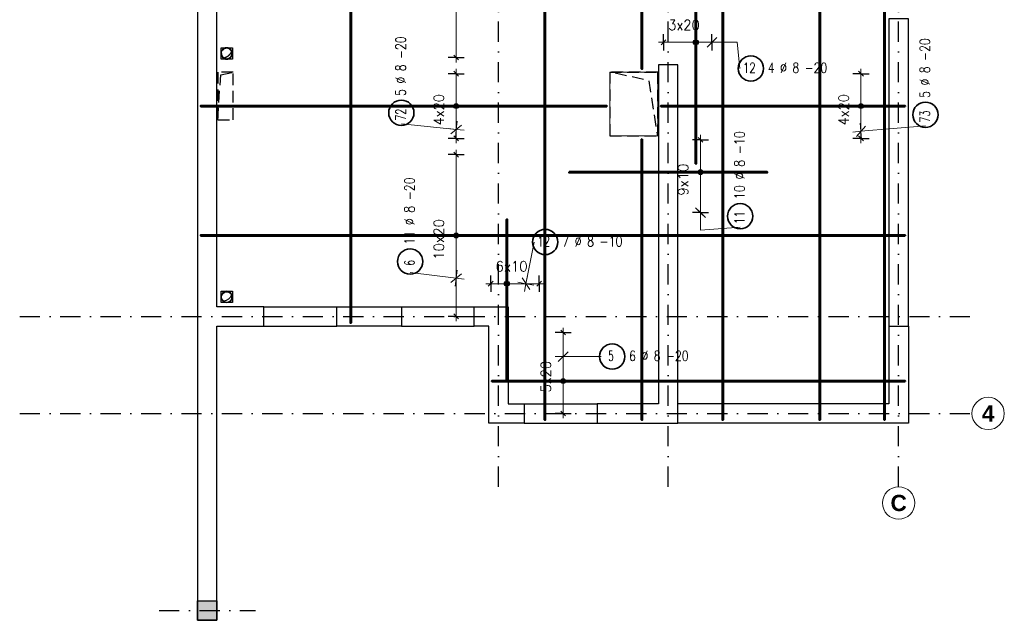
# Model space of a CAD drawing. Header units: millimetres. Extents: x -59549 to 24928, y -40343 to 39139.
# Tile 26 of 27: x 12752 to 24928, y 22534 to 29958. Entities that reach past the tile are written whole.
import ezdxf
from ezdxf.enums import TextEntityAlignment as Align

# ---------------------------------------------------------------- set-up
doc = ezdxf.new("R2010")
doc.units = ezdxf.units.MM
doc.header["$MEASUREMENT"] = 0
doc.set_wipeout_variables(frame=1)
for name, pattern in [('DASHDOT', [25.4, 12.7, -6.35, 0, -6.35]), ('DASHDOTX2', [2, 1, -0.5, 0, -0.5]), ('Hidden', [7.14375, 4.7625, -2.38125])]:
    doc.linetypes.add(name, pattern=pattern)
for name, color, linetype in [('k-nadproża', 4, 'Hidden'), ('k-osie', 1, 'DASHDOT'), ('k-stropy', 4, 'Hidden'), ('k-słupy', 2, 'Continuous'), ('k-ściany', 2, 'Continuous')]:
    doc.layers.add(name, color=color, linetype=linetype)
doc.layers.add('Ogólne', color=7, linetype='Continuous', lineweight=25)
doc.styles.add('ROMANS', font='romans__.ttf')
doc.styles.add('STYL_AUTOMATYCZNY_1', font='arialbd.ttf')

# ---------------------------------------------------------------- blocks, each defined once
blk = doc.blocks.new('KRESKOWANIE_1')
at = {"layer": 'Ogólne', "color": 7, "linetype": 'Continuous', "lineweight": 18, "transparency": 33554687}
for p, q in [((19.114, 27.21), (19.012, 26.695)), ((19.012, 26.695), (19.032, 26.793)), ((19.012, 26.695), (18.914, 26.715)), ((18.965, 26.766), (19.059, 26.624)), ((19.012, 26.695), (18.993, 26.597)), ((19.012, 26.695), (19.11, 26.676))]:
    blk.add_line(p, q, dxfattribs=at)
blk = doc.blocks.new('KRESKOWANIE_93')
at = {"layer": 'Ogólne', "color": 7, "linetype": 'Continuous', "lineweight": 18, "transparency": 33554687}
for p, q in [((19.533, 25.854), (19.413, 25.734)), ((19.473, 25.794), (19.473, 25.894)), ((19.473, 25.794), (19.373, 25.794)), ((19.943, 25.794), (19.473, 25.794)), ((19.473, 25.794), (19.573, 25.794)), ((19.473, 25.794), (19.473, 25.694))]:
    blk.add_line(p, q, dxfattribs=at)
blk = doc.blocks.new('KRESKOWANIE_97')
at = {"layer": 'Ogólne', "color": 7, "linetype": 'Continuous', "lineweight": 18, "transparency": 33554687}
for p, q in [((17.472, 28.671), (18.15, 28.603)), ((18.084, 28.549), (18.216, 28.656)), ((18.15, 28.603), (18.16, 28.702)), ((18.15, 28.603), (18.05, 28.613)), ((18.15, 28.603), (18.14, 28.503)), ((18.15, 28.603), (18.249, 28.593))]:
    blk.add_line(p, q, dxfattribs=at)
blk = doc.blocks.new('KRESKOWANIE_98')
at = {"layer": 'Ogólne', "color": 7, "linetype": 'Continuous', "lineweight": 18, "transparency": 33554687}
for p, q in [((17.58, 26.832), (18.15, 26.763)), ((18.083, 26.711), (18.217, 26.816)), ((18.15, 26.763), (18.162, 26.863)), ((18.15, 26.763), (18.051, 26.775)), ((18.15, 26.763), (18.138, 26.664)), ((18.15, 26.763), (18.249, 26.752))]:
    blk.add_line(p, q, dxfattribs=at)
blk = doc.blocks.new('KRESKOWANIE_99')
at = {"layer": 'Ogólne', "color": 7, "linetype": 'Continuous', "lineweight": 18, "transparency": 33554687}
for p, q in [((23.21, 28.644), (23.101, 28.514)), ((23.156, 28.579), (23.147, 28.678)), ((23.953, 28.647), (23.156, 28.579)), ((23.156, 28.579), (23.056, 28.57)), ((23.156, 28.579), (23.255, 28.587)), ((23.156, 28.579), (23.164, 28.479))]:
    blk.add_line(p, q, dxfattribs=at)
blk = doc.blocks.new('KRESKOWANIE_105')
at = {"layer": 'Ogólne', "color": 7, "linetype": 'Continuous', "lineweight": 18, "transparency": 33554687}
for p, q in [((21.171, 27.573), (21.171, 27.673)), ((21.171, 27.573), (21.071, 27.573)), ((21.231, 27.513), (21.111, 27.633)), ((21.171, 27.573), (21.171, 27.473)), ((21.171, 27.573), (21.271, 27.573))]:
    blk.add_line(p, q, dxfattribs=at)
blk.add_lwpolyline([(21.662, 27.392), (21.171, 27.358), (21.171, 27.573)], dxfattribs=at)
blk = doc.blocks.new('KRESKOWANIE_108')
at = {"layer": 'Ogólne', "color": 7, "linetype": 'Continuous', "lineweight": 18, "transparency": 33554687}
for p, q in [((21.373, 29.739), (21.253, 29.619)), ((21.313, 29.679), (21.313, 29.779)), ((21.313, 29.679), (21.213, 29.679)), ((21.313, 29.679), (21.413, 29.679)), ((21.313, 29.679), (21.313, 29.579))]:
    blk.add_line(p, q, dxfattribs=at)
blk.add_lwpolyline([(21.658, 29.355), (21.624, 29.679), (21.313, 29.679)], dxfattribs=at)

msp = doc.modelspace()

# ---------------------------------------------------------------- hatches: boundary and pattern name
at = {"layer": 'k-słupy'}
msp.add_hatch(color=256, dxfattribs=at).paths.add_polyline_path([(15191.73, 22533.69), (14951.73, 22533.69), (14951.73, 22773.69), (15191.73, 22773.69)])
at = {"layer": 'Ogólne', "linetype": 'Continuous', "lineweight": 25, "transparency": 33554687}
for points in [[(21087.09, 29663.93), (21087.09, 29693.93), (21082.89, 29678.93)], [(21087.09, 29693.93), (21097.89, 29653.13), (21097.89, 29704.73)], [(21087.09, 29693.93), (21087.09, 29663.93), (21097.89, 29653.13)], [(21097.89, 29704.73), (21112.89, 29648.93), (21112.89, 29708.93)], [(21097.89, 29704.73), (21097.89, 29653.13), (21112.89, 29648.93)], [(21112.89, 29708.93), (21112.89, 29648.93), (21127.89, 29653.13)], [(21112.89, 29708.93), (21127.89, 29653.13), (21127.89, 29704.73)], [(21127.89, 29704.73), (21127.89, 29653.13), (21138.69, 29663.93)], [(21127.89, 29704.73), (21138.69, 29663.93), (21138.69, 29693.93)], [(21138.69, 29693.93), (21138.69, 29663.93), (21142.89, 29678.93)], [(18119.87, 28890.82), (18179.86, 28890.82), (18175.66, 28905.82)], [(18119.87, 28890.82), (18175.66, 28905.82), (18124.07, 28905.82)], [(18124.07, 28875.82), (18179.86, 28890.82), (18119.87, 28890.82)], [(18124.07, 28905.82), (18175.66, 28905.82), (18164.86, 28916.62)], [(18124.07, 28905.82), (18164.86, 28916.62), (18134.87, 28916.62)], [(18124.07, 28875.82), (18175.66, 28875.82), (18179.86, 28890.82)], [(18134.87, 28865.02), (18175.66, 28875.82), (18124.07, 28875.82)], [(18134.87, 28916.62), (18164.86, 28916.62), (18149.87, 28920.82)], [(18134.87, 28865.02), (18164.86, 28865.02), (18175.66, 28875.82)], [(18164.86, 28865.02), (18134.87, 28865.02), (18149.87, 28860.82)], [(23125.54, 28890.82), (23185.54, 28890.82), (23181.34, 28905.82)], [(23125.54, 28890.82), (23181.34, 28905.82), (23129.74, 28905.82)], [(23129.74, 28875.82), (23185.54, 28890.82), (23125.54, 28890.82)], [(23129.74, 28905.82), (23181.34, 28905.82), (23170.54, 28916.62)], [(23129.74, 28905.82), (23170.54, 28916.62), (23140.54, 28916.62)], [(23129.74, 28875.82), (23181.34, 28875.82), (23185.54, 28890.82)], [(23140.54, 28865.02), (23181.34, 28875.82), (23129.74, 28875.82)], [(23140.54, 28916.62), (23170.54, 28916.62), (23155.54, 28920.82)], [(23140.54, 28865.02), (23170.54, 28865.02), (23181.34, 28875.82)], [(23170.54, 28865.02), (23140.54, 28865.02), (23155.54, 28860.82)], [(21141.31, 28073.33), (21201.31, 28073.33), (21197.11, 28088.33)], [(21141.31, 28073.33), (21197.11, 28088.33), (21145.51, 28088.33)], [(21145.51, 28058.33), (21201.31, 28073.33), (21141.31, 28073.33)], [(21145.51, 28088.33), (21197.11, 28088.33), (21186.31, 28099.13)], [(21145.51, 28088.33), (21186.31, 28099.13), (21156.31, 28099.13)], [(21145.51, 28058.33), (21197.11, 28058.33), (21201.31, 28073.33)], [(21156.31, 28047.53), (21197.11, 28058.33), (21145.51, 28058.33)], [(21156.31, 28099.13), (21186.31, 28099.13), (21171.31, 28103.33)], [(21156.31, 28047.53), (21186.31, 28047.53), (21197.11, 28058.33)], [(21186.31, 28047.53), (21156.31, 28047.53), (21171.31, 28043.33)], [(18119.87, 27290.82), (18179.86, 27290.82), (18175.66, 27305.82)], [(18119.87, 27290.82), (18175.66, 27305.82), (18124.07, 27305.82)], [(18124.07, 27275.82), (18179.86, 27290.82), (18119.87, 27290.82)], [(18124.07, 27305.82), (18175.66, 27305.82), (18164.86, 27316.62)], [(18124.07, 27305.82), (18164.86, 27316.62), (18134.87, 27316.62)], [(18124.07, 27275.82), (18175.66, 27275.82), (18179.86, 27290.82)], [(18134.87, 27265.02), (18175.66, 27275.82), (18124.07, 27275.82)], [(18134.87, 27316.62), (18164.86, 27316.62), (18149.87, 27320.82)], [(18134.87, 27265.02), (18164.86, 27265.02), (18175.66, 27275.82)], [(18164.86, 27265.02), (18134.87, 27265.02), (18149.87, 27260.82)], [(18750.93, 26680.03), (18750.93, 26710.03), (18746.73, 26695.03)], [(18750.93, 26710.03), (18761.73, 26669.23), (18761.73, 26720.83)], [(18750.93, 26710.03), (18750.93, 26680.03), (18761.73, 26669.23)], [(18761.73, 26720.83), (18776.73, 26665.03), (18776.73, 26725.03)], [(18761.73, 26720.83), (18761.73, 26669.23), (18776.73, 26665.03)], [(18776.73, 26725.03), (18776.73, 26665.03), (18791.73, 26669.23)], [(18776.73, 26725.03), (18791.73, 26669.23), (18791.73, 26720.83)], [(18791.73, 26720.83), (18791.73, 26669.23), (18802.53, 26680.03)], [(18791.73, 26720.83), (18802.53, 26680.03), (18802.53, 26710.03)], [(18802.53, 26710.03), (18802.53, 26680.03), (18806.73, 26695.03)], [(19443.02, 25490.82), (19503.02, 25490.82), (19498.82, 25505.82)], [(19443.02, 25490.82), (19498.82, 25505.82), (19447.22, 25505.82)], [(19447.22, 25475.82), (19503.02, 25490.82), (19443.02, 25490.82)], [(19447.22, 25505.82), (19498.82, 25505.82), (19488.02, 25516.62)], [(19447.22, 25505.82), (19488.02, 25516.62), (19458.02, 25516.62)], [(19447.22, 25475.82), (19498.82, 25475.82), (19503.02, 25490.82)], [(19458.02, 25465.02), (19498.82, 25475.82), (19447.22, 25475.82)], [(19458.02, 25516.62), (19488.02, 25516.62), (19473.02, 25520.82)], [(19458.02, 25465.02), (19488.02, 25465.02), (19498.82, 25475.82)], [(19488.02, 25465.02), (19458.02, 25465.02), (19473.02, 25460.82)]]:
    msp.add_hatch(color=7, dxfattribs=at).paths.add_polyline_path(points)

# ---------------------------------------------------------------- linework, layer by layer
at = {"layer": 'k-nadproża', "linetype": 'Continuous', "ltscale": 30}
for p, q in [((15771.73, 26410.82), (16671.73, 26410.82)), ((17471.73, 26410.82), (18371.73, 26410.82)), ((15771.73, 26170.82), (16671.73, 26170.82)), ((17471.73, 26170.82), (18371.73, 26170.82)), ((18991.73, 25210.82), (19891.73, 25210.82)), ((18991.73, 24970.82), (19891.73, 24970.82))]:
    msp.add_line(p, q, dxfattribs=at)
for points in [[(23741.73, 26170.82), (23741.73, 24970.82), (20891.73, 24970.82)], [(23501.73, 26170.82), (23501.73, 25210.82), (20891.73, 25210.82)]]:
    msp.add_lwpolyline(points, dxfattribs=at)
at = {"layer": 'k-osie', "linetype": 'DASHDOTX2', "ltscale": 250}
for p, q in [((18671.73, 24184.17), (18671.73, 38410.82)), ((20771.73, 24184.17), (20771.73, 38410.82)), ((23621.73, 24184.17), (23621.73, 38410.82)), ((12751.73, 26290.82), (24528.38, 26290.82)), ((12751.73, 25090.82), (24528.38, 25090.82)), ((14475.92, 22653.69), (15667.54, 22653.69))]:
    msp.add_line(p, q, dxfattribs=at)
at = {"layer": 'k-osie', "color": 3, "linetype": 'Continuous', "lineweight": 13}
for centre in [(24728.38, 25090.82), (23621.73, 23984.17)]:
    msp.add_circle(centre, 200, dxfattribs=at)
at = {"layer": 'k-stropy', "color": 1, "linetype": 'Hidden', "ltscale": 30}
for points in [[(15391.73, 29310.82), (15201.73, 29310.82), (15201.73, 28720.82), (15237.37, 29275.69)], [(15201.73, 28720.82), (15391.73, 28720.82), (15391.73, 29310.82), (15201.73, 29310.82)], [(20051.73, 28520.82), (20641.73, 28520.82), (20641.73, 29310.82), (20051.73, 29310.82)]]:
    msp.add_lwpolyline(points, close=True, dxfattribs=at)
at = {"layer": 'k-stropy', "color": 1, "linetype": 'Hidden', "ltscale": 30, "flags": 128}
msp.add_lwpolyline([(20051.73, 29310.82), (20641.73, 29310.82), (20641.73, 28520.82), (20534.87, 29205.49)], close=True, dxfattribs=at)
at = {"layer": 'k-słupy'}
msp.add_lwpolyline([(15191.73, 22533.69), (14951.73, 22533.69), (14951.73, 22773.69), (15191.73, 22773.69)], close=True, dxfattribs=at)
at = {"layer": 'k-ściany'}
for points in [[(15191.73, 26410.82), (15191.73, 35970.82), (16751.73, 35970.82), (16751.73, 36210.82), (14951.73, 36210.82), (14951.73, 22533.69), (15191.73, 22533.69), (15191.73, 26170.82), (15771.73, 26170.82), (15771.73, 26410.82), (15191.73, 26410.82)], [(23741.73, 26170.82), (23741.73, 29970.82), (23501.73, 29970.82), (23501.73, 26170.82), (23741.73, 26170.82)], [(19891.73, 24970.82), (20891.73, 24970.82), (20891.73, 29400.82), (20651.73, 29400.82), (20651.73, 25210.82), (19891.73, 25210.82), (19891.73, 24970.82)], [(18371.73, 26410.82), (18791.73, 26410.82), (18791.73, 25210.82), (18991.73, 25210.82), (18991.73, 24970.82), (18551.73, 24970.82), (18551.73, 26170.82), (18371.73, 26170.82), (18371.73, 26410.82)]]:
    msp.add_lwpolyline(points, dxfattribs=at)
msp.add_lwpolyline([(16671.73, 26410.82), (17471.73, 26410.82), (17471.73, 26170.82), (16671.73, 26170.82)], close=True, dxfattribs=at)
at = {"layer": 'Ogólne', "color": 7, "linetype": 'Continuous', "lineweight": 18, "transparency": 33554687}
for p, q in [((18149.87, 29490.82), (18149.87, 30090.82)), ((20712.89, 29678.93), (20652.89, 29678.93)), ((20712.89, 29678.93), (21112.89, 29678.93)), ((21112.89, 29678.93), (21312.89, 29678.93)), ((21312.89, 29678.93), (21372.89, 29678.93)), ((18149.87, 29490.82), (18149.87, 29430.82)), ((18149.87, 29290.82), (18149.87, 29350.82)), ((23155.54, 29290.82), (23155.54, 29350.82)), ((18149.87, 28890.82), (18149.87, 29290.82)), ((23155.54, 28890.82), (23155.54, 29290.82)), ((18149.87, 28490.82), (18149.87, 28890.82)), ((23155.54, 28490.82), (23155.54, 28890.82)), ((21171.31, 28473.33), (21171.31, 28533.33)), ((18149.87, 28490.82), (18149.87, 28430.82)), ((21171.31, 28073.33), (21171.31, 28473.33)), ((23155.54, 28490.82), (23155.54, 28430.82)), ((18149.87, 28290.82), (18149.87, 28350.82)), ((18149.87, 27290.82), (18149.87, 28290.82)), ((21171.31, 27573.33), (21171.31, 28073.33)), ((21171.31, 27573.33), (21171.31, 27513.33)), ((18149.87, 26290.82), (18149.87, 27290.82)), ((18576.73, 26695.03), (18516.73, 26695.03)), ((18576.73, 26695.03), (18776.73, 26695.03)), ((18776.73, 26695.03), (19176.73, 26695.03)), ((19176.73, 26695.03), (19236.73, 26695.03)), ((18149.87, 26290.82), (18149.87, 26230.82)), ((19473.02, 26090.82), (19473.02, 26150.82)), ((19473.02, 25490.82), (19473.02, 26090.82)), ((19473.02, 25090.82), (19473.02, 25490.82)), ((19473.02, 25090.82), (19473.02, 25030.82))]:
    msp.add_line(p, q, dxfattribs=at)
at = {"layer": 'Ogólne', "color": 7, "linetype": 'Continuous', "lineweight": 25, "transparency": 33554687}
for p, q in [((20712.89, 29678.93), (20712.89, 29778.93)), ((21112.89, 29678.93), (21112.89, 29778.93)), ((21312.89, 29678.93), (21312.89, 29778.93)), ((20682.89, 29648.93), (20742.89, 29708.93)), ((20712.89, 29678.93), (20712.89, 29578.93)), ((21112.89, 29678.93), (21112.89, 29578.93)), ((21282.89, 29648.93), (21342.89, 29708.93)), ((21312.89, 29678.93), (21312.89, 29578.93)), ((18149.87, 29490.82), (18049.87, 29490.82)), ((18179.86, 29460.82), (18119.87, 29520.82)), ((18149.87, 29490.82), (18249.86, 29490.82)), ((18149.87, 29290.82), (18049.87, 29290.82)), ((18179.86, 29260.82), (18119.87, 29320.82)), ((18149.87, 29290.82), (18249.86, 29290.82)), ((23155.54, 29290.82), (23055.54, 29290.82)), ((23185.54, 29260.82), (23125.54, 29320.82)), ((23155.54, 29290.82), (23255.54, 29290.82)), ((18149.87, 28890.82), (18049.87, 28890.82)), ((18149.87, 28890.82), (18249.86, 28890.82)), ((23155.54, 28890.82), (23055.54, 28890.82)), ((23155.54, 28890.82), (23255.54, 28890.82)), ((18179.86, 28460.82), (18119.87, 28520.82)), ((21201.31, 28443.33), (21141.31, 28503.33)), ((23185.54, 28460.82), (23125.54, 28520.82)), ((18149.87, 28490.82), (18049.87, 28490.82)), ((18149.87, 28490.82), (18249.86, 28490.82)), ((21171.31, 28473.33), (21071.31, 28473.33)), ((21171.31, 28473.33), (21271.31, 28473.33)), ((23155.54, 28490.82), (23055.54, 28490.82)), ((23155.54, 28490.82), (23255.54, 28490.82)), ((18149.87, 28290.82), (18049.87, 28290.82)), ((18179.86, 28260.82), (18119.87, 28320.82)), ((18149.87, 28290.82), (18249.86, 28290.82)), ((21171.31, 28073.33), (21071.31, 28073.33)), ((21171.31, 28073.33), (21271.31, 28073.33)), ((21171.31, 27573.33), (21071.31, 27573.33)), ((21201.31, 27543.33), (21141.31, 27603.33)), ((21171.31, 27573.33), (21271.31, 27573.33)), ((18149.87, 27290.82), (18049.87, 27290.82)), ((18149.87, 27290.82), (18249.86, 27290.82)), ((18576.73, 26695.03), (18576.73, 26795.03)), ((18776.73, 26695.03), (18776.73, 26795.03)), ((19176.73, 26695.03), (19176.73, 26795.03)), ((18546.73, 26665.03), (18606.73, 26725.03)), ((18576.73, 26695.03), (18576.73, 26595.03)), ((18776.73, 26695.03), (18776.73, 26595.03)), ((19146.73, 26665.03), (19206.73, 26725.03)), ((19176.73, 26695.03), (19176.73, 26595.03)), ((18179.86, 26260.82), (18119.87, 26320.82)), ((18149.87, 26290.82), (18049.87, 26290.82)), ((18149.87, 26290.82), (18249.86, 26290.82)), ((19473.02, 26090.82), (19373.02, 26090.82)), ((19503.02, 26060.82), (19443.02, 26120.82)), ((19473.02, 26090.82), (19573.02, 26090.82)), ((19473.02, 25490.82), (19373.02, 25490.82)), ((19473.02, 25490.82), (19573.02, 25490.82)), ((19473.02, 25090.82), (19373.02, 25090.82)), ((19503.02, 25060.82), (19443.02, 25120.82)), ((19473.02, 25090.82), (19573.02, 25090.82))]:
    msp.add_line(p, q, dxfattribs=at)
at = {"layer": 'Ogólne', "color": 5, "linetype": 'Continuous', "lineweight": 50, "transparency": 33554687}
for points in [[(16850.73, 36170.82), (16850.73, 26210.82), (16842.73, 26210.82), (16842.73, 36170.82), (16850.73, 36170.82)], [(19250.73, 36170.82), (19250.73, 25010.82), (19242.73, 25010.82), (19242.73, 36170.82), (19250.73, 36170.82)], [(20450.73, 36170.82), (20450.73, 29350.82), (20442.73, 29350.82), (20442.73, 36170.82), (20450.73, 36170.82)], [(21450.73, 36170.82), (21450.73, 25010.82), (21442.73, 25010.82), (21442.73, 36170.82), (21450.73, 36170.82)], [(23450.73, 36170.82), (23450.73, 25010.82), (23442.73, 25010.82), (23442.73, 36170.82), (23450.73, 36170.82)], [(22650.73, 30904.82), (22650.73, 25010.82), (22642.73, 25010.82), (22642.73, 30904.82), (22650.73, 30904.82)], [(21108.89, 28175.82), (21108.89, 30165.82), (21116.89, 30165.82), (21116.89, 28175.82), (21108.89, 28175.82)], [(20011.73, 28886.82), (14991.73, 28886.82), (14991.73, 28894.82), (20011.73, 28894.82), (20011.73, 28886.82)], [(23701.73, 28886.82), (20681.73, 28886.82), (20681.73, 28894.82), (23701.73, 28894.82), (23701.73, 28886.82)], [(20450.73, 28480.82), (20450.73, 25010.82), (20442.73, 25010.82), (20442.73, 28480.82), (20450.73, 28480.82)], [(19546.73, 28077.33), (21996.73, 28077.33), (21996.73, 28069.33), (19546.73, 28069.33), (19546.73, 28077.33)], [(18772.73, 25498.97), (18772.73, 27488.97), (18780.73, 27488.97), (18780.73, 25498.97), (18772.73, 25498.97)], [(23701.73, 27286.82), (14991.73, 27286.82), (14991.73, 27294.82), (23701.73, 27294.82), (23701.73, 27286.82)], [(23701.73, 25486.82), (18591.73, 25486.82), (18591.73, 25494.82), (23701.73, 25494.82), (23701.73, 25486.82)]]:
    msp.add_lwpolyline(points, dxfattribs=at)
at = {"layer": 'Ogólne', "color": 52, "linetype": 'Continuous', "lineweight": 18, "transparency": 33554687}
msp.add_lwpolyline([(20051.73, 28520.82), (20641.73, 28520.82), (20641.73, 29310.82), (20051.73, 29310.82), (20051.73, 28520.82)], dxfattribs=at)
at = {"layer": 'Ogólne', "color": 7, "linetype": 'Continuous', "lineweight": 25, "transparency": 33554687}
for centre in [(21112.89, 29678.93), (18149.87, 28890.82), (23155.54, 28890.82), (21171.31, 28073.33), (18149.87, 27290.82), (18776.73, 26695.03), (19473.02, 25490.82)]:
    msp.add_circle(centre, 30, dxfattribs=at)
at = {"layer": 'Ogólne', "color": 6, "linetype": 'Continuous', "lineweight": 35, "transparency": 33554687}
for centre in [(21794.54, 29355.2), (17471.56, 28807.32), (23953.19, 28783.59), (21661.86, 27528.78), (19250.93, 27210.16), (17580.09, 26968.21), (20079.58, 25794.22)]:
    msp.add_circle(centre, 156.25, dxfattribs=at)

# ---------------------------------------------------------------- block references
at = {"layer": 'Ogólne', "color": 7, "linetype": 'Continuous', "lineweight": 18, "transparency": 33554687, "xscale": 1000, "yscale": 1000, "zscale": 1000}
for name in ['KRESKOWANIE_108', 'KRESKOWANIE_97', 'KRESKOWANIE_99', 'KRESKOWANIE_105', 'KRESKOWANIE_1', 'KRESKOWANIE_98', 'KRESKOWANIE_93']:
    msp.add_blockref(name, (0, 0), dxfattribs=at)

# ---------------------------------------------------------------- texts
at = {"layer": 'k-osie', "color": 7, "lineweight": 13, "style": 'STYL_AUTOMATYCZNY_1'}
for tag, text, p in [('4', '3', (24728.38, 25190.82)), ('C', 'C', (23621.73, 24084.17))]:
    msp.add_attdef(tag, text=text, height=200, dxfattribs=at).set_placement(p, align=Align.TOP_CENTER)
at = {"layer": 'Ogólne', "color": 7, "linetype": 'Continuous', "lineweight": 25, "transparency": 33554687, "char_height": 125, "attachment_point": 7, "style": 'ROMANS'}
for s, insert, width in [('\\W0.94;\\fRomanS|i1|b0|c0|p0;3x20', (20773.04, 29830.59), 527.2754), ('\\W0.73;\\fRomanS|i1|b0|c0|p0;12', (21697.19, 29300.82), 240.5008), ('\\W0.79;\\fRomanS|i1|b0|c0|p0; 4 %%c 8 -20 ', (21935.47, 29300.82), 1172.1455), ('\\W0.73;\\fRomanS|i1|b0|c0|p0;12', (19153.59, 27155.79), 240.5009), ('\\W0.80;\\fRomanS|i1|b0|c0|p0; 7 %%c 8 -10 ', (19391.86, 27155.79), 1172.5585), ('\\W0.96;\\fRomanS|i1|b0|c0|p0;6x10', (18636.89, 26846.69), 528.6874), ('\\W0.62;\\fRomanS|i1|b0|c0|p0;5', (20030.91, 25739.84), 136.2293), ('\\W0.79;\\fRomanS|i1|b0|c0|p0; 6 %%c 8 -20 ', (20220.51, 25739.84), 1172.1454)]:
    msp.add_mtext(s, dxfattribs=dict(at, insert=insert, width=width))
at = {"layer": 'Ogólne', "color": 7, "linetype": 'Continuous', "lineweight": 25, "transparency": 33554687, "char_height": 125, "attachment_point": 7, "rotation": 90.000003, "style": 'ROMANS'}
for s, insert, width in [('\\W0.79;\\fRomanS|i1|b0|c0|p0; 5 %%c 8 -20 ', (17525.93, 28948.25), 1172.1454), ('\\W0.79;\\fRomanS|i1|b0|c0|p0; 5 %%c 8 -20 ', (24007.56, 28924.52), 1172.1454), ('\\W0.94;\\fRomanS|i1|b0|c0|p0;4x20', (17998.21, 28650.97), 527.2753), ('\\W0.94;\\fRomanS|i1|b0|c0|p0;4x20', (23003.88, 28650.97), 527.2753), ('\\W0.70;\\fRomanS|i1|b0|c0|p0;72', (17525.93, 28709.97), 238.549), ('\\W0.70;\\fRomanS|i1|b0|c0|p0;73', (24007.56, 28686.24), 238.549), ('\\W0.81;\\fRomanS|i1|b0|c0|p0; 10 %%c 8 -10  ', (21716.23, 27669.71), 1372.3738), ('\\W0.96;\\fRomanS|i1|b0|c0|p0;9x10', (21019.65, 27783.48), 528.6872), ('\\W0.80;\\fRomanS|i1|b0|c0|p0; 11 %%c 8 -20 ', (17634.46, 27109.14), 1270.2802), ('\\W0.77;\\fRomanS|i1|b0|c0|p0;11', (21716.23, 27431.44), 242.6341), ('\\W0.97;\\fRomanS|i1|b0|c0|p0;10x20', (17998.21, 26990.13), 650.9065), ('\\W0.62;\\fRomanS|i1|b0|c0|p0;6', (17634.46, 26919.54), 136.2293), ('\\W0.94;\\fRomanS|i1|b0|c0|p0;5x20', (19321.36, 25350.97), 527.2753)]:
    msp.add_mtext(s, dxfattribs=dict(at, insert=insert, width=width))

# ---------------------------------------------------------------- next in the draw order: wipeouts: each hides what was drawn before it
at = {"color": 1, "linetype": 'Hidden', "ltscale": 30}
msp.add_wipeout([(15275.08, 29487.13), (15275.08, 29487.13), (15308.06, 29475.92), (15342.09, 29483.34), (15367.4, 29507.26), (15376.73, 29540.82), (15376.73, 29540.82), (15376.73, 29540.82), (15372.92, 29562.74), (15372.92, 29562.74), (15372.92, 29562.74), (15348.68, 29527.79), (15315.02, 29501.78)], dxfattribs=at).dxf.layer = 'k-stropy'
at = {"color": 1, "linetype": 'Continuous'}
msp.add_wipeout([(15275.08, 26477.13), (15275.08, 26477.13), (15308.06, 26465.92), (15342.09, 26473.34), (15367.4, 26497.26), (15376.73, 26530.82), (15376.73, 26530.82), (15376.73, 26530.82), (15372.92, 26552.74), (15372.92, 26552.74), (15372.92, 26552.74), (15348.68, 26517.79), (15315.02, 26491.78)], dxfattribs=at).dxf.layer = 'k-stropy'

# ---------------------------------------------------------------- next in the draw order: linework, layer by layer
at = {"layer": 'k-stropy', "color": 1, "linetype": 'Hidden', "ltscale": 30}
for points in [[(15241.73, 29610.82), (15311.72, 29610.82), (15381.73, 29610.82)], [(15241.73, 29470.82), (15241.73, 29540.82), (15241.73, 29610.82)], [(15381.73, 29610.82), (15381.73, 29540.82), (15381.73, 29470.82)], [(15381.73, 29470.82), (15311.72, 29470.82), (15241.73, 29470.82)]]:
    msp.add_lwpolyline(points, dxfattribs=at)
msp.add_lwpolyline([(15311.72, 29610.82, 0.41416277), (15241.73, 29540.82, 0.41415898), (15311.72, 29470.82, 0.41415899), (15381.73, 29540.82, 0.41416278)], format="xyb", close=True, dxfattribs=at)
for points in [[(15275.08, 29487.13, -0.24783173), (15246.73, 29540.82, -0.84122569), (15372.92, 29562.74)], [(15275.08, 29487.13, 0.60278021), (15376.73, 29540.82, 0.08623294), (15372.92, 29562.74)], [(15372.92, 29562.74, -0.23385265), (15275.08, 29487.13)]]:
    msp.add_lwpolyline(points, format="xyb", dxfattribs=at)
at = {"layer": 'k-stropy', "color": 1, "linetype": 'Continuous'}
for points in [[(15241.73, 26600.82), (15311.72, 26600.82), (15381.73, 26600.82)], [(15241.73, 26460.82), (15241.73, 26530.82), (15241.73, 26600.82)], [(15381.73, 26600.82), (15381.73, 26530.82), (15381.73, 26460.82)], [(15381.73, 26460.82), (15311.72, 26460.82), (15241.73, 26460.82)]]:
    msp.add_lwpolyline(points, dxfattribs=at)
msp.add_lwpolyline([(15311.72, 26600.82, 0.41416277), (15241.73, 26530.82, 0.41415898), (15311.72, 26460.82, 0.41415899), (15381.73, 26530.82, 0.41416278)], format="xyb", close=True, dxfattribs=at)
for points in [[(15275.08, 26477.13, -0.24783173), (15246.73, 26530.82, -0.84122569), (15372.92, 26552.74)], [(15275.08, 26477.13, 0.60278021), (15376.73, 26530.82, 0.08623294), (15372.92, 26552.74)], [(15372.92, 26552.74, -0.23385265), (15275.08, 26477.13)]]:
    msp.add_lwpolyline(points, format="xyb", dxfattribs=at)

doc.saveas('drawing.dxf')
